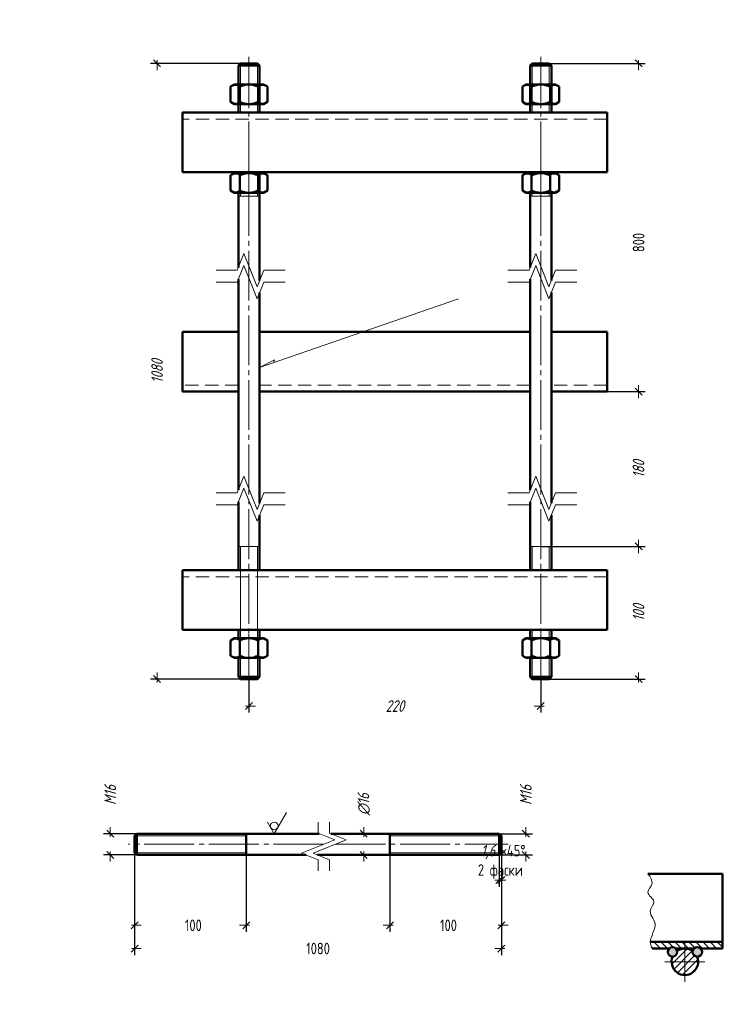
# Model space of a CAD drawing. Header units: millimetres. Extents: x 0 to 420, y 0 to 297.
# Tile 1 of 2: x 0 to 216, y 0 to 297. Entities that reach past the tile are written whole.
import ezdxf

# ---------------------------------------------------------------- set-up
doc = ezdxf.new("R2010")
doc.units = ezdxf.units.MM
for name, pattern in [('K5LT_AXLED', [19.5, 15, -1.5, 1.5, -1.5]), ('K5LT_BASIC', [0]), ('K5LT_DASHED', [6, 4, -2]), ('K5LT_THIN', [0]), ('K5LT_THIN_INCLUDED_TO_HATCHING', [0])]:
    doc.linetypes.add(name, pattern=pattern)
doc.layers.add('Системный слой', color=7, linetype='Continuous')
doc.styles.add('KDIMTEXTSTYLE', font='GOST_AU.SHX', dxfattribs={"width": 0.96, "oblique": 15, "height": 5})
doc.dimstyles.new('KDIMSTYLE (0.40)', dxfattribs={"dimtxt": 5, "dimasz": 1, "dimexe": 2, "dimexo": 0, "dimgap": 1, "dimtad": 1, "dimlfac": 2.5, "dimtxsty": 'KDIMTEXTSTYLE', "dimsah": 1, "dimcen": 0, "dimdle": 1, "dimadec": 0, "dimazin": 0, "dimtfac": 0.667, "dimtmove": 0, "dimatfit": 3, "dimfxl": 1, "dimtvp": 1, "dimtolj": 1, "dimtzin": 0, "dimarcsym": 0})
doc.dimstyles.new('KDIMSTYLE (1.00)', dxfattribs={"dimtxt": 5, "dimasz": 1, "dimexe": 2, "dimexo": 0, "dimgap": 1, "dimtad": 1, "dimtxsty": 'KDIMTEXTSTYLE', "dimsah": 1, "dimcen": 0, "dimdle": 1, "dimadec": 0, "dimazin": 0, "dimtfac": 0.667, "dimtmove": 0, "dimatfit": 3, "dimfxl": 1, "dimtvp": 1, "dimtolj": 1, "dimtzin": 0, "dimarcsym": 0})

# ---------------------------------------------------------------- blocks, each defined once
blk = doc.blocks.new('KDIMARROW_03')
at = {"layer": 'Системный слой', "color": 0, "linetype": 'K5LT_THIN', "lineweight": 18}
for p, q in [((-1.06, -1.06), (1.06, 1.06)), ((0, 0), (-1, 0)), ((0, 0), (2, 0))]:
    blk.add_line(p, q, dxfattribs=at)
blk = doc.blocks.new('U6')
at = {"layer": 'Системный слой', "color": 7, "linetype": 'K5LT_THIN', "lineweight": 18}
for p, q in [((76.75, 51.47), (80.45, 57.87)), ((74.73, 54.97), (76.75, 51.47))]:
    blk.add_line(p, q, dxfattribs=at)
blk.add_arc((76.75, 53.81), 1.17, 0, 360, dxfattribs=at)
blk = doc.blocks.new('U9')
at = {"layer": 'Системный слой', "color": 7, "linetype": 'K5LT_BASIC', "lineweight": 50}
for p, q in [((152.74, 110.41), (151.59, 109.75)), ((157.14, 110.41), (152.74, 110.41)), ((157.14, 110.41), (161.54, 110.41)), ((161.54, 110.41), (162.68, 109.75)), ((151.59, 109.75), (151.59, 105.15)), ((154.37, 109.75), (154.37, 105.15)), ((159.91, 109.75), (159.91, 105.15)), ((162.68, 109.75), (162.68, 105.15)), ((151.59, 105.15), (152.74, 104.49)), ((152.74, 104.49), (157.14, 104.49)), ((161.54, 104.49), (157.14, 104.49)), ((162.68, 105.15), (161.54, 104.49))]:
    blk.add_line(p, q, dxfattribs=at)
at = {"layer": 'Системный слой', "color": 7, "linetype": 'K5LT_AXLED', "lineweight": 18}
blk.add_line((157.14, 111.61), (157.14, 103.29), dxfattribs=at)
at = {"layer": 'Системный слой', "color": 7, "linetype": 'K5LT_BASIC', "lineweight": 50}
for centre, radius, start, end in [((153.08, 108.69), 1.67, 39.6616, 123.2855), ((157.14, 104.26), 6.15, 90, 116.7783), ((157.14, 104.26), 6.15, 63.2217, 90), ((161.19, 108.69), 1.67, 56.7145, 140.3384), ((153.08, 106.22), 1.67, 236.7144, 320.3384), ((157.14, 110.64), 6.15, 243.2217, 270), ((157.14, 110.64), 6.15, 270, 296.7783), ((161.19, 106.22), 1.67, 219.6616, 303.2856)]:
    blk.add_arc(centre, radius, start, end, dxfattribs=at)
blk = doc.blocks.new('U10')
at = {"layer": 'Системный слой', "color": 7, "linetype": 'K5LT_BASIC', "lineweight": 50}
for p, q in [((64.74, 110.41), (63.59, 109.75)), ((69.14, 110.41), (64.74, 110.41)), ((69.14, 110.41), (73.54, 110.41)), ((73.54, 110.41), (74.68, 109.75)), ((63.59, 109.75), (63.59, 105.15)), ((66.37, 109.75), (66.37, 105.15)), ((71.91, 109.75), (71.91, 105.15)), ((74.68, 109.75), (74.68, 105.15)), ((63.59, 105.15), (64.74, 104.49)), ((64.74, 104.49), (69.14, 104.49)), ((73.54, 104.49), (69.14, 104.49)), ((74.68, 105.15), (73.54, 104.49))]:
    blk.add_line(p, q, dxfattribs=at)
at = {"layer": 'Системный слой', "color": 7, "linetype": 'K5LT_AXLED', "lineweight": 18}
blk.add_line((69.14, 111.61), (69.14, 103.29), dxfattribs=at)
at = {"layer": 'Системный слой', "color": 7, "linetype": 'K5LT_BASIC', "lineweight": 50}
for centre, radius, start, end in [((65.08, 108.69), 1.67, 39.6616, 123.2855), ((69.14, 104.26), 6.15, 90, 116.7783), ((69.14, 104.26), 6.15, 63.2217, 90), ((73.19, 108.69), 1.67, 56.7145, 140.3384), ((65.08, 106.22), 1.67, 236.7144, 320.3384), ((69.14, 110.64), 6.15, 243.2217, 270), ((69.14, 110.64), 6.15, 270, 296.7783), ((73.19, 106.22), 1.67, 219.6616, 303.2856)]:
    blk.add_arc(centre, radius, start, end, dxfattribs=at)
blk = doc.blocks.new('U11')
at = {"layer": 'Системный слой', "color": 7, "linetype": 'K5LT_THIN_INCLUDED_TO_HATCHING', "lineweight": 18}
for p, q in [((65.6, 217.84), (67.6, 222.84)), ((67.6, 222.84), (71.6, 212.84)), ((59.2, 217.84), (65.6, 217.84)), ((71.6, 212.84), (73.6, 217.84)), ((73.6, 217.84), (80, 217.84))]:
    blk.add_line(p, q, dxfattribs=at)
blk = doc.blocks.new('U12')
at = {"layer": 'Системный слой', "color": 7, "linetype": 'K5LT_THIN_INCLUDED_TO_HATCHING', "lineweight": 18}
for p, q in [((65.6, 221.44), (67.6, 226.44)), ((67.6, 226.44), (71.6, 216.44)), ((59.2, 221.44), (65.6, 221.44)), ((71.6, 216.44), (73.6, 221.44)), ((73.6, 221.44), (80, 221.44))]:
    blk.add_line(p, q, dxfattribs=at)
blk = doc.blocks.new('U13')
at = {"layer": 'Системный слой', "color": 7, "linetype": 'K5LT_THIN_INCLUDED_TO_HATCHING', "lineweight": 18}
for p, q in [((153.6, 221.44), (155.6, 226.44)), ((155.6, 226.44), (159.6, 216.44)), ((147.2, 221.44), (153.6, 221.44)), ((159.6, 216.44), (161.6, 221.44)), ((161.6, 221.44), (168, 221.44))]:
    blk.add_line(p, q, dxfattribs=at)
blk = doc.blocks.new('U14')
at = {"layer": 'Системный слой', "color": 7, "linetype": 'K5LT_THIN_INCLUDED_TO_HATCHING', "lineweight": 18}
for p, q in [((153.6, 217.84), (155.6, 222.84)), ((155.6, 222.84), (159.6, 212.84)), ((147.2, 217.84), (153.6, 217.84)), ((159.6, 212.84), (161.6, 217.84)), ((161.6, 217.84), (168, 217.84))]:
    blk.add_line(p, q, dxfattribs=at)
blk = doc.blocks.new('U15')
at = {"layer": 'Системный слой', "color": 7, "linetype": 'K5LT_THIN_INCLUDED_TO_HATCHING', "lineweight": 18}
for p, q in [((89.98, 54.97), (89.98, 51.62)), ((89.98, 51.62), (94.98, 49.62)), ((94.98, 49.62), (84.98, 45.62)), ((84.98, 45.62), (89.98, 43.62)), ((89.98, 43.62), (89.98, 40.27))]:
    blk.add_line(p, q, dxfattribs=at)
blk = doc.blocks.new('U16')
at = {"layer": 'Системный слой', "color": 7, "linetype": 'K5LT_THIN_INCLUDED_TO_HATCHING', "lineweight": 18}
for p, q in [((93.46, 54.97), (93.46, 51.62)), ((93.46, 51.62), (98.46, 49.62)), ((98.46, 49.62), (88.46, 45.62)), ((88.46, 45.62), (93.46, 43.62)), ((93.46, 43.62), (93.46, 40.27))]:
    blk.add_line(p, q, dxfattribs=at)
blk = doc.blocks.new('U17')
at = {"layer": 'Системный слой', "color": 7, "linetype": 'K5LT_THIN_INCLUDED_TO_HATCHING', "lineweight": 18}
for p, q in [((65.6, 150.69), (67.6, 155.69)), ((67.6, 155.69), (71.6, 145.69)), ((59.2, 150.69), (65.6, 150.69)), ((71.6, 145.69), (73.6, 150.69)), ((73.6, 150.69), (80, 150.69))]:
    blk.add_line(p, q, dxfattribs=at)
blk = doc.blocks.new('U18')
at = {"layer": 'Системный слой', "color": 7, "linetype": 'K5LT_THIN_INCLUDED_TO_HATCHING', "lineweight": 18}
for p, q in [((65.6, 154.29), (67.6, 159.29)), ((67.6, 159.29), (71.6, 149.29)), ((59.2, 154.29), (65.6, 154.29)), ((71.6, 149.29), (73.6, 154.29)), ((73.6, 154.29), (80, 154.29))]:
    blk.add_line(p, q, dxfattribs=at)
blk = doc.blocks.new('U19')
at = {"layer": 'Системный слой', "color": 7, "linetype": 'K5LT_THIN_INCLUDED_TO_HATCHING', "lineweight": 18}
for p, q in [((153.6, 154.29), (155.6, 159.29)), ((155.6, 159.29), (159.6, 149.29)), ((147.2, 154.29), (153.6, 154.29)), ((159.6, 149.29), (161.6, 154.29)), ((161.6, 154.29), (168, 154.29))]:
    blk.add_line(p, q, dxfattribs=at)
blk = doc.blocks.new('U20')
at = {"layer": 'Системный слой', "color": 7, "linetype": 'K5LT_THIN_INCLUDED_TO_HATCHING', "lineweight": 18}
for p, q in [((153.6, 150.69), (155.6, 155.69)), ((155.6, 155.69), (159.6, 145.69)), ((147.2, 150.69), (153.6, 150.69)), ((159.6, 145.69), (161.6, 150.69)), ((161.6, 150.69), (168, 150.69))]:
    blk.add_line(p, q, dxfattribs=at)
blk = doc.blocks.new('U25')
at = {"layer": 'Системный слой', "color": 7, "linetype": 'K5LT_THIN', "lineweight": 18}
for p, q in [((132.27, 212.84), (72.34, 192.11)), ((72.34, 192.11), (76.85, 194.36)), ((76.85, 194.36), (76.59, 193.58))]:
    blk.add_line(p, q, dxfattribs=at)
blk = doc.blocks.new('U30')
at = {"layer": 'Системный слой', "color": 7, "linetype": 'K5LT_BASIC', "lineweight": 50}
for p, q in [((152.74, 277.46), (151.59, 276.8)), ((151.59, 276.8), (151.59, 272.2)), ((157.14, 277.46), (152.74, 277.46)), ((154.37, 276.8), (154.37, 272.2)), ((157.14, 277.46), (161.54, 277.46)), ((159.91, 276.8), (159.91, 272.2)), ((161.54, 277.46), (162.68, 276.8)), ((162.68, 276.8), (162.68, 272.2)), ((151.59, 272.2), (152.74, 271.54)), ((152.74, 271.54), (157.14, 271.54)), ((161.54, 271.54), (157.14, 271.54)), ((162.68, 272.2), (161.54, 271.54))]:
    blk.add_line(p, q, dxfattribs=at)
at = {"layer": 'Системный слой', "color": 7, "linetype": 'K5LT_AXLED', "lineweight": 18}
blk.add_line((157.14, 278.66), (157.14, 270.34), dxfattribs=at)
at = {"layer": 'Системный слой', "color": 7, "linetype": 'K5LT_BASIC', "lineweight": 50}
for centre, radius, start, end in [((153.08, 275.73), 1.67, 39.6616, 123.2855), ((157.14, 271.31), 6.15, 90, 116.7783), ((157.14, 271.31), 6.15, 63.2217, 90), ((161.19, 275.73), 1.67, 56.7145, 140.3384), ((153.08, 273.26), 1.67, 236.7144, 320.3384), ((157.14, 277.69), 6.15, 243.2217, 270), ((157.14, 277.69), 6.15, 270, 296.7783), ((161.19, 273.26), 1.67, 219.6616, 303.2856)]:
    blk.add_arc(centre, radius, start, end, dxfattribs=at)
blk = doc.blocks.new('U31')
at = {"layer": 'Системный слой', "color": 7, "linetype": 'K5LT_BASIC', "lineweight": 50}
for p, q in [((64.74, 277.46), (63.59, 276.8)), ((63.59, 276.8), (63.59, 272.2)), ((69.14, 277.46), (64.74, 277.46)), ((66.37, 276.8), (66.37, 272.2)), ((69.14, 277.46), (73.54, 277.46)), ((71.91, 276.8), (71.91, 272.2)), ((73.54, 277.46), (74.68, 276.8)), ((74.68, 276.8), (74.68, 272.2)), ((63.59, 272.2), (64.74, 271.54)), ((64.74, 271.54), (69.14, 271.54)), ((73.54, 271.54), (69.14, 271.54)), ((74.68, 272.2), (73.54, 271.54))]:
    blk.add_line(p, q, dxfattribs=at)
at = {"layer": 'Системный слой', "color": 7, "linetype": 'K5LT_AXLED', "lineweight": 18}
blk.add_line((69.14, 278.66), (69.14, 270.34), dxfattribs=at)
at = {"layer": 'Системный слой', "color": 7, "linetype": 'K5LT_BASIC', "lineweight": 50}
for centre, radius, start, end in [((65.08, 275.73), 1.67, 39.6616, 123.2855), ((69.14, 271.31), 6.15, 90, 116.7783), ((69.14, 271.31), 6.15, 63.2217, 90), ((73.19, 275.73), 1.67, 56.7145, 140.3384), ((65.08, 273.26), 1.67, 236.7144, 320.3384), ((69.14, 277.69), 6.15, 243.2217, 270), ((69.14, 277.69), 6.15, 270, 296.7783), ((73.19, 273.26), 1.67, 219.6616, 303.2856)]:
    blk.add_arc(centre, radius, start, end, dxfattribs=at)
blk = doc.blocks.new('U32')
at = {"layer": 'Системный слой', "color": 7, "linetype": 'K5LT_BASIC', "lineweight": 50}
for p, q in [((151.59, 250.07), (152.74, 250.72)), ((151.59, 245.46), (151.59, 250.07)), ((152.74, 250.72), (157.14, 250.72)), ((154.37, 245.46), (154.37, 250.07)), ((161.54, 250.72), (157.14, 250.72)), ((159.91, 245.46), (159.91, 250.07)), ((162.68, 250.07), (161.54, 250.72)), ((162.68, 245.46), (162.68, 250.07)), ((152.74, 244.8), (151.59, 245.46)), ((157.14, 244.8), (152.74, 244.8)), ((157.14, 244.8), (161.54, 244.8)), ((161.54, 244.8), (162.68, 245.46))]:
    blk.add_line(p, q, dxfattribs=at)
at = {"layer": 'Системный слой', "color": 7, "linetype": 'K5LT_AXLED', "lineweight": 18}
blk.add_line((157.14, 243.6), (157.14, 251.92), dxfattribs=at)
at = {"layer": 'Системный слой', "color": 7, "linetype": 'K5LT_BASIC', "lineweight": 50}
for centre, radius, start, end in [((153.08, 249), 1.67, 39.6616, 123.2856), ((157.14, 244.57), 6.15, 90, 116.7783), ((157.14, 244.57), 6.15, 63.2217, 90), ((161.19, 249), 1.67, 56.7144, 140.3384), ((153.08, 246.53), 1.67, 236.7145, 320.3384), ((157.14, 250.96), 6.15, 243.2217, 270), ((157.14, 250.96), 6.15, 270, 296.7783), ((161.19, 246.53), 1.67, 219.6616, 303.2855)]:
    blk.add_arc(centre, radius, start, end, dxfattribs=at)
blk = doc.blocks.new('U33')
at = {"layer": 'Системный слой', "color": 7, "linetype": 'K5LT_BASIC', "lineweight": 50}
for p, q in [((63.59, 250.07), (64.74, 250.72)), ((63.59, 245.46), (63.59, 250.07)), ((64.74, 250.72), (69.14, 250.72)), ((66.37, 245.46), (66.37, 250.07)), ((73.54, 250.72), (69.14, 250.72)), ((71.91, 245.46), (71.91, 250.07)), ((74.68, 250.07), (73.54, 250.72)), ((74.68, 245.46), (74.68, 250.07)), ((64.74, 244.8), (63.59, 245.46)), ((69.14, 244.8), (64.74, 244.8)), ((69.14, 244.8), (73.54, 244.8)), ((73.54, 244.8), (74.68, 245.46))]:
    blk.add_line(p, q, dxfattribs=at)
at = {"layer": 'Системный слой', "color": 7, "linetype": 'K5LT_AXLED', "lineweight": 18}
blk.add_line((69.14, 243.6), (69.14, 251.92), dxfattribs=at)
at = {"layer": 'Системный слой', "color": 7, "linetype": 'K5LT_BASIC', "lineweight": 50}
for centre, radius, start, end in [((65.08, 249), 1.67, 39.6616, 123.2856), ((69.14, 244.57), 6.15, 90, 116.7783), ((69.14, 244.57), 6.15, 63.2217, 90), ((73.19, 249), 1.67, 56.7144, 140.3384), ((65.08, 246.53), 1.67, 236.7145, 320.3384), ((69.14, 250.96), 6.15, 243.2217, 270), ((69.14, 250.96), 6.15, 270, 296.7783), ((73.19, 246.53), 1.67, 219.6616, 303.2855)]:
    blk.add_arc(centre, radius, start, end, dxfattribs=at)
blk = doc.blocks.new('U34')
at = {"layer": 'Системный слой', "color": 7, "linetype": 'K5LT_AXLED', "lineweight": 18}
for q in [(200.58, 18.82), (194.58, 12.82), (206.58, 12.82), (200.58, 6.82)]:
    blk.add_line((200.58, 12.82), q, dxfattribs=at)

msp = doc.modelspace()

# ---------------------------------------------------------------- hatches: boundary and pattern name
at = {"layer": 'Системный слой'}
h = msp.add_hatch(dxfattribs=at)
h.set_pattern_fill('Металл', angle=-45, style=0, pattern_type=0)
h.set_pattern_definition([(-45, (0, 0), (1.06066, 1.06066), [])])
h.paths.add_polyline_path([(208.5796, 18.8229), (190.5796, 18.8229), (190.1418, 18.8229), (190.4325, 17.465), (190.6739, 16.8229), (195.8192, 16.8229), (196.7863, 17.2443), (196.8384, 17.2453), (197.8201, 16.8591), (197.8576, 16.8229), (200.5796, 16.8229), (203.3017, 16.8229), (204.2688, 17.2443), (204.3209, 17.2453), (205.3026, 16.8591), (205.3401, 16.8229), (211.8842, 16.8229), (211.8842, 18.8229)])
h = msp.add_hatch(color=7, dxfattribs=at)
h.paths.add_polyline_path([(195.8192, 16.8229), (195.3983, 15.8556), (195.7492, 14.8608), (196.6838, 14.3716), (197.7012, 14.6502), (198.2563, 15.5472), (198.0514, 16.5821), (197.1965, 17.2), (196.8384, 17.2453), (195.8567, 16.8591)])
h.paths.add_polyline_path([(205.3401, 16.8229), (204.373, 17.2443), (204.3209, 17.2453), (203.3392, 16.8591), (202.8836, 15.9077), (203.1983, 14.9008), (204.1146, 14.3781), (205.1414, 14.6197), (205.7285, 15.4961), (205.5613, 16.5377)])
h = msp.add_hatch(dxfattribs=at)
h.set_pattern_fill('Металл', angle=45, style=0, pattern_type=0)
h.set_pattern_definition([(45, (0, 0), (-1.06066, 1.06066), [])])
h.paths.add_polyline_path([(196.8885, 14.3642), (196.5852, 12.6126), (197.0708, 10.9026), (198.2494, 9.5718), (199.8882, 8.8831), (201.6636, 8.9726), (203.2249, 9.8225), (204.2638, 11.265), (204.575, 13.0151), (204.2708, 14.3642), (203.3031, 14.7842), (202.8809, 15.7509), (202.9059, 16.0769), (201.2663, 16.7636), (199.491, 16.6719), (198.2534, 16.0769), (198.0599, 15.0399), (197.2119, 14.4125)])

# ---------------------------------------------------------------- linework, layer by layer
at = {"layer": 'Системный слой', "color": 7, "linetype": 'K5LT_AXLED', "lineweight": 18}
for p, q in [((69.1368, 285.8165), (69.1368, 96.1163)), ((157.1368, 285.8165), (157.1368, 96.1163)), ((91.5751, 48.2721), (32.6643, 48.2721)), ((95.264, 48.2721), (147.2645, 48.2721))]:
    msp.add_line(p, q, dxfattribs=at)
at = {"layer": 'Системный слой', "color": 7, "linetype": 'K5LT_BASIC', "lineweight": 50}
for p, q in [((65.9368, 283.1765), (66.5768, 283.8165)), ((65.9368, 283.1765), (65.9368, 269.0165)), ((65.9368, 283.1765), (72.3368, 283.1765)), ((66.5768, 283.8165), (71.6968, 283.8165)), ((72.3368, 283.1765), (71.6968, 283.8165)), ((72.3368, 269.0165), (72.3368, 283.1765)), ((153.9368, 283.1765), (154.5768, 283.8165)), ((153.9368, 283.1765), (153.9368, 269.0165)), ((153.9368, 283.1765), (160.3368, 283.1765)), ((154.5768, 283.8165), (159.6968, 283.8165)), ((160.3368, 283.1765), (159.6968, 283.8165)), ((160.3368, 269.0165), (160.3368, 283.1765)), ((177.1145, 269.0165), (49.1145, 269.0165)), ((49.1145, 269.0165), (49.1145, 251.0165)), ((177.1145, 269.0165), (177.1145, 251.0165)), ((177.1145, 251.0165), (49.1145, 251.0165)), ((65.9368, 251.0165), (65.9368, 250.725)), ((72.3368, 250.725), (72.3368, 251.0165)), ((72.3368, 245.0972), (72.3368, 250.4327)), ((153.9368, 251.0165), (153.9368, 250.725)), ((160.3368, 250.725), (160.3368, 251.0165)), ((65.9368, 244.805), (65.9368, 222.2913)), ((72.3368, 218.2913), (72.3368, 244.805)), ((153.9368, 245.0972), (153.9368, 222.2913)), ((160.3368, 218.2913), (160.3368, 244.805)), ((65.9368, 218.6913), (65.9368, 155.1484)), ((153.9368, 218.6913), (153.9368, 184.7982)), ((72.3368, 151.1484), (72.3368, 214.6913)), ((160.3368, 184.7982), (160.3368, 214.6913)), ((49.1145, 202.7982), (49.1145, 184.7982)), ((65.9368, 202.7982), (49.1145, 202.7982)), ((153.9368, 202.7982), (72.3368, 202.7982)), ((177.1145, 202.7982), (160.3368, 202.7982)), ((177.1145, 202.7982), (177.1145, 184.7982)), ((65.9368, 184.7982), (49.1145, 184.7982)), ((153.9368, 184.7982), (72.3368, 184.7982)), ((153.9368, 184.7982), (153.9368, 155.1484)), ((160.3368, 151.1484), (160.3368, 184.7982)), ((177.1145, 184.7982), (160.3368, 184.7982)), ((65.9368, 151.5484), (65.9368, 130.9163)), ((153.9368, 151.5484), (153.9368, 130.9163)), ((72.3368, 130.9163), (72.3368, 147.5484)), ((160.3368, 130.9163), (160.3368, 147.5484)), ((177.1145, 130.9163), (49.1145, 130.9163)), ((49.1145, 130.9163), (49.1145, 112.9163)), ((177.1145, 130.9163), (177.1145, 112.9163)), ((177.1145, 112.9163), (49.1145, 112.9163)), ((65.9368, 112.9163), (65.9368, 110.4119)), ((72.3368, 110.4119), (72.3368, 112.9163)), ((153.9368, 112.9163), (153.9368, 110.4119)), ((160.3368, 110.4119), (160.3368, 112.9163)), ((65.9368, 104.4919), (65.9368, 98.7563)), ((72.3368, 98.7563), (72.3368, 104.4919)), ((153.9368, 104.4919), (153.9368, 98.7563)), ((160.3368, 98.7563), (160.3368, 104.4919)), ((65.9368, 98.7563), (66.5768, 98.1163)), ((65.9368, 98.7563), (72.3368, 98.7563)), ((66.5768, 98.1163), (71.6968, 98.1163)), ((71.6968, 98.1163), (72.3368, 98.7563)), ((153.9368, 98.7563), (154.5768, 98.1163)), ((153.9368, 98.7563), (160.3368, 98.7563)), ((154.5768, 98.1163), (159.6968, 98.1163)), ((159.6968, 98.1163), (160.3368, 98.7563)), ((35.3043, 51.4721), (34.6643, 50.8321)), ((34.6643, 50.8321), (34.6643, 45.7121)), ((90.3501, 51.4721), (35.3043, 51.4721)), ((35.3043, 51.4721), (35.3043, 45.0721)), ((68.3135, 51.4721), (68.3135, 45.0721)), ((93.839, 51.4721), (144.6245, 51.4721)), ((111.6153, 51.4721), (111.6153, 45.0721)), ((144.6245, 51.4721), (145.2645, 50.8321)), ((144.6245, 51.4721), (144.6245, 45.0721)), ((145.2645, 50.8321), (145.2645, 45.7121)), ((34.6643, 45.7121), (35.3043, 45.0721)), ((35.3043, 45.0721), (86.3501, 45.0721)), ((144.6245, 45.0721), (89.839, 45.0721)), ((145.2645, 45.7121), (144.6245, 45.0721)), ((189.3842, 39.3229), (211.8842, 39.3229)), ((211.8842, 39.3229), (211.8842, 16.8229)), ((190.1418, 18.8229), (211.8842, 18.8229)), ((190.5796, 18.8229), (208.5796, 18.8229)), ((195.8192, 16.8229), (190.6739, 16.8229)), ((203.3017, 16.8229), (197.8576, 16.8229)), ((200.5796, 16.8229), (203.3017, 16.8229)), ((205.3401, 16.8229), (211.8842, 16.8229))]:
    msp.add_line(p, q, dxfattribs=at)
at = {"layer": 'Системный слой', "color": 7, "linetype": 'K5LT_THIN', "lineweight": 18}
for p, q in [((66.5768, 277.4565), (66.5768, 283.8165)), ((71.6968, 277.4565), (71.6968, 283.8165)), ((154.5768, 277.4565), (154.5768, 283.8165)), ((159.6968, 277.4565), (159.6968, 283.8165)), ((66.5768, 269.0165), (66.5768, 271.5365)), ((71.6968, 269.0165), (71.6968, 271.5365)), ((154.5768, 269.0165), (154.5768, 271.5365)), ((159.6968, 269.0165), (159.6968, 271.5365)), ((66.5768, 250.725), (66.5768, 251.0165)), ((71.6968, 250.725), (71.6968, 251.0165)), ((154.5768, 250.725), (154.5768, 251.0165)), ((159.6968, 250.725), (159.6968, 251.0165)), ((66.5768, 243.8165), (66.5768, 244.805)), ((71.6968, 243.8165), (71.6968, 244.805)), ((154.5768, 243.8165), (154.5768, 244.805)), ((159.6968, 243.8165), (159.6968, 244.805)), ((66.5768, 110.4119), (66.5768, 138.1163)), ((71.6968, 110.4119), (71.6968, 138.1163)), ((154.5768, 130.9163), (154.5768, 138.1163)), ((159.6968, 130.9163), (159.6968, 138.1163)), ((154.5768, 110.4119), (154.5768, 112.9163)), ((159.6968, 110.4119), (159.6968, 112.9163)), ((66.5768, 98.1163), (66.5768, 104.4919)), ((71.6968, 98.1163), (71.6968, 104.4919)), ((154.5768, 98.1163), (154.5768, 104.4919)), ((159.6968, 98.1163), (159.6968, 104.4919)), ((34.6643, 50.8321), (68.3135, 50.8321)), ((145.2645, 50.8321), (111.6153, 50.8321)), ((34.6643, 45.7121), (68.3135, 45.7121)), ((145.2645, 45.7121), (111.6153, 45.7121))]:
    msp.add_line(p, q, dxfattribs=at)
at = {"layer": 'Системный слой', "color": 7, "linetype": 'K5LT_DASHED', "lineweight": 18}
for p, q in [((177.1145, 267.0165), (49.1145, 267.0165)), ((65.9368, 186.7982), (49.1145, 186.7982)), ((153.9368, 186.7982), (72.3368, 186.7982)), ((177.1145, 186.7982), (160.3368, 186.7982)), ((177.1145, 128.9163), (49.1145, 128.9163))]:
    msp.add_line(p, q, dxfattribs=at)
at = {"layer": 'Системный слой', "color": 7, "linetype": 'K5LT_THIN_INCLUDED_TO_HATCHING', "lineweight": 18}
for p, q in [((65.9368, 243.8165), (72.3368, 243.8165)), ((153.9368, 243.8165), (160.3368, 243.8165)), ((65.9368, 138.1163), (72.3368, 138.1163)), ((153.9368, 138.1163), (160.3368, 138.1163)), ((65.9368, 130.9163), (72.3368, 130.9163))]:
    msp.add_line(p, q, dxfattribs=at)
at = {"layer": 'Системный слой', "color": 7, "linetype": 'K5LT_BASIC', "lineweight": 50}
for centre in [(196.8384, 15.8043), (204.3209, 15.8043)]:
    msp.add_circle(centre, 1.441, dxfattribs=at)
for start, end in [(54.438795, 125.561205), (157.337236, 22.662764)]:
    msp.add_arc((200.5796, 12.8229), 4, start, end, dxfattribs=at)
at = {"layer": 'Системный слой', "color": 7, "linetype": 'K5LT_THIN_INCLUDED_TO_HATCHING', "lineweight": 18}
msp.add_open_spline([(189.3842, 39.3229), (190.2713, 38.3605), (190.7012, 37.4047), (190.6739, 36.4555), (190.6483, 35.5628), (189.3576, 34.6513), (189.3842, 33.7949), (189.4144, 32.8248), (191.1363, 31.9924), (191.2321, 31.0017), (191.3216, 30.0773), (190.2124, 29.0509), (190.1418, 28.0729), (190.0398, 26.6605), (191.7313, 25.2494), (191.6685, 23.8252), (191.6241, 22.816), (190.9734, 21.8082), (190.6739, 20.7852), (190.4836, 20.135), (190.1449, 19.4774), (190.1418, 18.8229), (190.1386, 18.1567), (190.4262, 17.4804), (190.6739, 16.8229)], degree=3, knots=[0, 0, 0, 0, 1, 1, 1, 2, 2, 2, 3, 3, 3, 4, 4, 4, 5, 5, 5, 6, 6, 6, 7, 7, 7, 8, 8, 8, 8], dxfattribs=at)

# ---------------------------------------------------------------- block references
at = {"layer": 'Системный слой'}
for name in ['U31', 'U30', 'U33', 'U32', 'U12', 'U13', 'U11', 'U14', 'U25', 'U18', 'U19', 'U17', 'U20', 'U10', 'U9', 'U6', 'U15', 'U16', 'U34']:
    msp.add_blockref(name, (0, 0), dxfattribs=at)

# ---------------------------------------------------------------- dimensions: what is measured, and where the dimension line sits
at = {"layer": 'Системный слой', "color": 7}
for base, p1, p2, location, text in [((41.4263, 98.1163), (66.5768, 283.8165), (66.5768, 98.1163), (41.4263, 190.9664), '\\H3.5;\\W0.965;\\Q15;\\H3.5;\\W0.965;\\Q15;\\Q15;1080'), ((186.6202, 184.7982), (157.1368, 283.8165), (177.1145, 184.7982), (186.6202, 229.7982), '\\H3.5;\\W0.965;\\Q15;\\H3.5;\\W0.965;\\Q15;\\Q0;800'), ((186.6202, 138.1163), (177.1145, 184.7982), (160.3368, 138.1163), (186.6202, 161.4572), '\\H3.5;\\W0.965;\\Q15;\\H3.5;\\W0.965;\\Q15;\\Q15;180')]:
    msp.add_linear_dim(base=base, p1=p1, p2=p2, angle=90, location=location, text=text, dimstyle='KDIMSTYLE (0.40)', override={"dimexo": 0, "dimblk1": 'KDIMARROW_03', "dimblk2": 'KDIMARROW_03', "dimse1": 0, "dimse2": 0, "dimclrt": 7, "dimtolj": 1}, dxfattribs=at).render()
for base, p1, p2, location, override in [((186.6202, 98.1163), (157.1368, 138.1163), (157.1368, 98.1163), (186.6202, 118.1163), {"dimexo": 0, "dimpost": '\\H3.5;\\W0.965;\\Q15;<>', "dimblk1": 'KDIMARROW_03', "dimblk2": 'KDIMARROW_03', "dimse1": 0, "dimse2": 0, "dimclrt": 7, "dimtolj": 1}), ((27.3054, 51.4721), (35.3043, 45.0721), (35.3043, 51.4721), (27.3054, 62.2599), {"dimexo": 0, "dimpost": '\\H3.5;\\W0.965;\\Q15;\\Q0; \\H3.5;\\W0.965;\\Q15;М<>\\H3.5;\\W0.965;\\Q15;\\Q0; ', "dimblk1": 'KDIMARROW_03', "dimblk2": 'KDIMARROW_03', "dimse1": 0, "dimse2": 0, "dimclrt": 7, "dimtolj": 1}), ((152.6234, 51.4721), (144.6245, 45.0721), (144.6245, 51.4721), (152.6234, 62.2599), {"dimexo": 0, "dimpost": '\\H3.5;\\W0.965;\\Q15;\\Q0; \\H3.5;\\W0.965;\\Q15;М<>\\H3.5;\\W0.965;\\Q15;\\Q0; ', "dimblk1": 'KDIMARROW_03', "dimblk2": 'KDIMARROW_03', "dimse1": 0, "dimse2": 0, "dimclrt": 7, "dimtolj": 1}), ((103.7576, 51.4721), (101.3302, 45.0721), (101.3853, 51.4721), (103.7576, 60.3152), {"dimexo": 0, "dimpost": '\\H3.5;\\W0.965;\\Q15;∅<>', "dimblk1": 'KDIMARROW_03', "dimblk2": 'KDIMARROW_03', "dimse1": 0, "dimse2": 0, "dimclrt": 7, "dimtolj": 1})]:
    msp.add_linear_dim(base=base, p1=p1, p2=p2, angle=90, location=location, dimstyle='KDIMSTYLE (0.40)', override=override, dxfattribs=at).render()
msp.add_linear_dim(base=(69.1368, 89.9718), p1=(157.1368, 98.1163), p2=(69.1368, 98.1163), location=(113.1368, 89.9718), dimstyle='KDIMSTYLE (0.40)', override={"dimexo": 0, "dimpost": '\\H3.5;\\W0.965;\\Q15;<>', "dimblk1": 'KDIMARROW_03', "dimblk2": 'KDIMARROW_03', "dimse1": 0, "dimse2": 0, "dimclrt": 7, "dimtolj": 1}, dxfattribs=at).render()
for base, p1, p2, location, text, dimstyle in [((34.6643, 23.8252), (68.3135, 51.4721), (34.6643, 50.8321), (51.4889, 23.8252), '\\H3.5;\\W0.965;\\Q15;\\Q0; \\H3.5;\\W0.965;\\Q15;\\H3.5;\\W0.965;\\Q15;\\Q0;100\\H3.5;\\W0.965;\\Q15;\\Q0; ', 'KDIMSTYLE (0.40)'), ((145.2645, 23.8252), (111.6153, 51.4721), (145.2645, 50.8321), (128.4399, 23.8252), '\\H3.5;\\W0.965;\\Q15;\\Q0; \\H3.5;\\W0.965;\\Q15;\\H3.5;\\W0.965;\\Q15;\\Q0;100\\H3.5;\\W0.965;\\Q15;\\Q0; ', 'KDIMSTYLE (0.40)'), ((34.6643, 16.8229), (145.2645, 45.7121), (34.6643, 45.7121), (89.9644, 16.8229), '\\H3.5;\\W0.965;\\Q15;\\H3.5;\\W0.965;\\Q15;\\Q0;1080', 'KDIMSTYLE (1.00)')]:
    msp.add_linear_dim(base=base, p1=p1, p2=p2, location=location, text=text, dimstyle=dimstyle, override={"dimexo": 0, "dimblk1": 'KDIMARROW_03', "dimblk2": 'KDIMARROW_03', "dimse1": 0, "dimse2": 0, "dimclrt": 7, "dimtolj": 1}, dxfattribs=at).render()
msp.add_linear_dim(base=(145.2645, 37.4676), p1=(144.6245, 51.4721), p2=(145.2645, 50.8321), dimstyle='KDIMSTYLE (0.40)', override={"dimexo": 0, "dimpost": '\\H3.5;\\W0.965;\\Q15;\\Q0; \\H3.5;\\W0.965;\\Q15;<>\\H3.5;\\W0.965;\\Q15;\\Q0; \\H3.5;\\W0.965;\\Q15;\\Q0;\\Q0;×\\Q0;45\\Q0;°\\X\\H3.5;\\W0.965;\\Q15;\\Q0;2 фаски', "dimblk1": 'KDIMARROW_03', "dimblk2": 'KDIMARROW_03', "dimse1": 0, "dimse2": 0, "dimclrt": 7, "dimtolj": 1}, dxfattribs=at).render()

doc.saveas('drawing.dxf')
